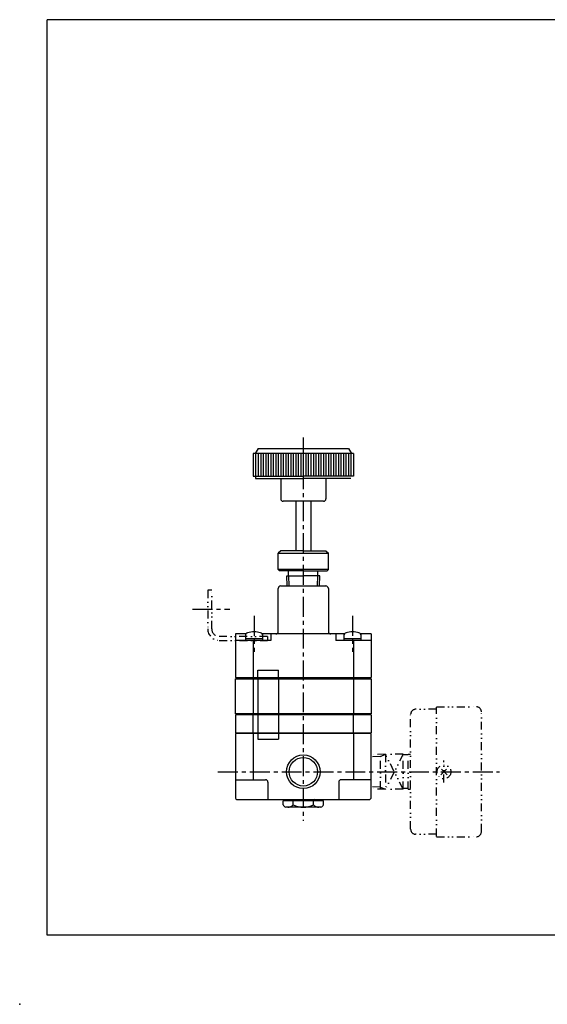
# Model space of a CAD drawing. Header units: millimetres. Extents: x -297 to 286, y -210 to 183.
# Tile 1 of 3: x -297 to -87, y -210 to 183. Entities that reach past the tile are written whole.
import ezdxf

# ---------------------------------------------------------------- set-up
doc = ezdxf.new("R2010")
doc.units = ezdxf.units.MM
doc.header["$LTSCALE"] = 0.25
doc.header["$PDSIZE"] = 1
doc.linetypes.add('CENTER', pattern=[50.8, 31.75, -6.35, 6.35, -6.35])
doc.linetypes.add('DIVIDE', pattern=[31.75, 12.7, -6.35, 0, -6.35, 0, -6.35])
doc.layers.add('ZUWAKU', color=7, linetype='Continuous')

# ---------------------------------------------------------------- blocks, each defined once
blk = doc.blocks.new('DC_GROUP_RR-HR-8-2-BA_1')
at = {"color": 4, "linetype": 'DIVIDE', "lineweight": 25}
for p, q in [((-129.04, -118.54), (-126.56, -116.06)), ((-126.56, -118.54), (-129.04, -116.06))]:
    blk.add_line(p, q, dxfattribs=at)
blk.add_circle((-127.8, -117.3), 2.75, dxfattribs=at)

msp = doc.modelspace()

# ---------------------------------------------------------------- linework, layer by layer
at = {"color": 4, "linetype": 'CENTER', "lineweight": 25}
for p, q in [((-183.9, 15.94), (-183.9, -136.85)), ((-228.03, -52.44), (-213.2, -52.44)), ((-203.52, -55.2), (-203.52, -69.45)), ((-164.28, -55.2), (-164.28, -69.45)), ((-217.93, -117.3), (-105.7, -117.3))]:
    msp.add_line(p, q, dxfattribs=at)
at = {"color": 4, "linetype": 'Continuous', "lineweight": 25}
for p, q in [((-163.9, 9.55), (-203.9, 9.55)), ((-203.9, 9.55), (-203.9, 0.55)), ((-201.9, 11.55), (-203.05, 9.55)), ((-202.9, 9.55), (-202.9, 0.55)), ((-201.9, 11.55), (-165.9, 11.55)), ((-201.9, 9.55), (-201.9, 0.55)), ((-200.9, 9.55), (-200.9, 0.55)), ((-199.9, 9.55), (-199.9, 0.55)), ((-198.9, 9.55), (-198.9, 0.55)), ((-197.9, 9.55), (-197.9, 0.55)), ((-196.9, 9.55), (-196.9, 0.55)), ((-195.9, 9.55), (-195.9, 0.55)), ((-194.9, 9.55), (-194.9, 0.55)), ((-193.9, 9.55), (-193.9, 0.55)), ((-192.9, 9.55), (-192.9, 0.55)), ((-191.9, 9.55), (-191.9, 0.55)), ((-190.9, 9.55), (-190.9, 0.55)), ((-189.9, 9.55), (-189.9, 0.55)), ((-188.9, 9.55), (-188.9, 0.55)), ((-187.9, 9.55), (-187.9, 0.55)), ((-186.9, 9.55), (-186.9, 0.55)), ((-185.9, 9.55), (-185.9, 0.55)), ((-184.9, 9.55), (-184.9, 0.55)), ((-183.9, 9.55), (-183.9, 0.55)), ((-182.9, 9.55), (-182.9, 0.55)), ((-181.9, 9.55), (-181.9, 0.55)), ((-180.9, 9.55), (-180.9, 0.55)), ((-179.9, 9.55), (-179.9, 0.55)), ((-178.9, 9.55), (-178.9, 0.55)), ((-177.9, 9.55), (-177.9, 0.55)), ((-176.9, 9.55), (-176.9, 0.55)), ((-175.9, 9.55), (-175.9, 0.55)), ((-174.9, 9.55), (-174.9, 0.55)), ((-173.9, 9.55), (-173.9, 0.55)), ((-172.9, 9.55), (-172.9, 0.55)), ((-171.9, 9.55), (-171.9, 0.55)), ((-170.9, 9.55), (-170.9, 0.55)), ((-169.9, 9.55), (-169.9, 0.55)), ((-168.9, 9.55), (-168.9, 0.55)), ((-167.9, 9.55), (-167.9, 0.55)), ((-166.9, 9.55), (-166.9, 0.55)), ((-165.9, 11.55), (-164.75, 9.55)), ((-165.9, 9.55), (-165.9, 0.55)), ((-164.9, 9.55), (-164.9, 0.55)), ((-163.9, 9.55), (-163.9, 0.55)), ((-203.9, 0.55), (-183.9, 0.55)), ((-202.9, 0.55), (-202.9, -0.45)), ((-163.9, 0.55), (-183.9, 0.55)), ((-202.9, -0.45), (-183.9, -0.45)), ((-192.9, -0.45), (-192.9, -8.45)), ((-164.9, -0.45), (-183.9, -0.45)), ((-174.9, -0.45), (-174.9, -8.45)), ((-175.9, -9.45), (-191.9, -9.45)), ((-186.9, -9.45), (-186.9, -29.21)), ((-180.9, -9.45), (-180.9, -29.21)), ((-192.9, -29.21), (-193.9, -30.21)), ((-193.9, -36.71), (-193.9, -30.21)), ((-193.9, -30.21), (-173.9, -30.21)), ((-183.9, -29.21), (-192.9, -29.21)), ((-183.9, -29.21), (-174.9, -29.21)), ((-174.9, -29.21), (-173.9, -30.21)), ((-173.9, -36.71), (-173.9, -30.21)), ((-193.4, -37.21), (-193.9, -36.71)), ((-173.9, -36.71), (-193.9, -36.71)), ((-183.9, -37.21), (-193.4, -37.21)), ((-190.5, -39.21), (-183.9, -39.21)), ((-190.37, -43.16), (-190.5, -39.21)), ((-189.75, -39.21), (-189.75, -37.21)), ((-189.75, -39.21), (-189.62, -43.24)), ((-183.9, -37.21), (-174.4, -37.21)), ((-177.3, -39.21), (-183.9, -39.21)), ((-178.18, -43.24), (-178.05, -39.21)), ((-178.05, -39.21), (-178.05, -37.21)), ((-177.43, -43.24), (-177.3, -39.21)), ((-174.4, -37.21), (-173.9, -36.71)), ((-193.9, -61.34), (-193.9, -44.24)), ((-192.9, -43.24), (-174.9, -43.24)), ((-173.9, -44.24), (-173.9, -61.34)), ((-206.73, -62.34), (-210.9, -62.34)), ((-210.9, -62.34), (-210.9, -79.74)), ((-167.49, -62.34), (-200.31, -62.34)), ((-196.9, -62.34), (-196.9, -64.94)), ((-170.9, -62.34), (-170.9, -64.94)), ((-156.9, -62.34), (-161.07, -62.34)), ((-156.9, -62.34), (-156.9, -79.74)), ((-196.9, -64.94), (-210.9, -64.94)), ((-207.02, -63.16), (-207.02, -64.14)), ((-207.02, -64.14), (-200.02, -64.14)), ((-206.82, -64.94), (-206.82, -64.14)), ((-203.9, -64.94), (-203.9, -79.74)), ((-203.63, -64.14), (-203.41, -64.94)), ((-200.22, -64.14), (-200.22, -64.94)), ((-200.02, -64.14), (-200.02, -63.16)), ((-156.9, -64.94), (-170.9, -64.94)), ((-167.78, -63.16), (-167.78, -64.14)), ((-167.78, -64.14), (-160.78, -64.14)), ((-167.58, -64.94), (-167.58, -64.14)), ((-164.39, -64.14), (-164.17, -64.94)), ((-163.9, -64.94), (-163.9, -79.74)), ((-160.98, -64.14), (-160.98, -64.94)), ((-160.78, -64.14), (-160.78, -63.16)), ((-202.06, -79.74), (-202.06, -76.74)), ((-202.06, -76.74), (-193.74, -76.74)), ((-193.74, -79.74), (-193.74, -76.74)), ((-210.9, -79.74), (-156.9, -79.74)), ((-210.9, -94.24), (-210.9, -80.24)), ((-210.9, -80.24), (-156.9, -80.24)), ((-203.9, -80.24), (-203.9, -94.24)), ((-202.06, -80.24), (-202.06, -94.24)), ((-193.74, -80.24), (-193.74, -94.24)), ((-163.9, -80.24), (-163.9, -94.24)), ((-156.9, -80.24), (-156.9, -94.24)), ((-156.9, -94.24), (-210.9, -94.24)), ((-210.9, -94.62), (-210.9, -101.72)), ((-156.9, -94.62), (-210.9, -94.62)), ((-210.4, -94.24), (-210.4, -94.62)), ((-203.9, -101.72), (-203.9, -94.62)), ((-202.06, -94.62), (-202.06, -101.72)), ((-193.74, -94.62), (-193.74, -101.72)), ((-163.9, -101.72), (-163.9, -94.62)), ((-157.4, -94.24), (-157.4, -94.62)), ((-156.9, -94.62), (-156.9, -101.72)), ((-210.9, -101.72), (-156.9, -101.72)), ((-210.4, -101.72), (-210.4, -102.1)), ((-157.4, -101.72), (-157.4, -102.1)), ((-210.9, -102.1), (-210.9, -127.8)), ((-156.9, -102.1), (-210.9, -102.1)), ((-203.9, -102.1), (-203.9, -120.5)), ((-202.06, -102.1), (-202.06, -104.33)), ((-202.06, -104.33), (-193.74, -104.33)), ((-193.74, -102.1), (-193.74, -104.33)), ((-163.9, -102.1), (-163.9, -120.5)), ((-156.9, -127.8), (-156.9, -102.1)), ((-210.9, -120.5), (-199.02, -120.5)), ((-198.02, -121.5), (-198.02, -128.3)), ((-169.78, -121.5), (-169.78, -128.3)), ((-156.9, -120.5), (-168.78, -120.5)), ((-210.4, -128.3), (-157.4, -128.3)), ((-175.82, -128.95), (-191.98, -128.95)), ((-191.98, -130.45), (-191.98, -128.95)), ((-188.8, -128.95), (-188.15, -128.3)), ((-187.94, -130.45), (-187.94, -128.95)), ((-179.86, -130.45), (-179.86, -128.95)), ((-179, -128.95), (-179.65, -128.3)), ((-175.82, -130.45), (-175.82, -128.95)), ((-176.9, -131.45), (-190.9, -131.45))]:
    msp.add_line(p, q, dxfattribs=at)
at = {"color": 4, "linetype": 'DIVIDE', "lineweight": 25}
for p, q in [((-222.02, -44.94), (-222.02, -60.34)), ((-220.42, -44.94), (-222.02, -44.94)), ((-220.42, -60.34), (-220.42, -44.94)), ((-198.14, -63.34), (-217.42, -63.34)), ((-217.42, -64.94), (-198.14, -64.94)), ((-198.14, -63.34), (-198.14, -64.94)), ((-130.8, -92.4), (-139.1, -92.4)), ((-130.8, -91.4), (-115, -91.4)), ((-130.8, -143.05), (-130.8, -91.55)), ((-112.9, -141.2), (-112.9, -93.4)), ((-141.1, -140.2), (-141.1, -94.4)), ((-151.1, -110.3), (-156.9, -110.48)), ((-153.16, -111.22), (-156.9, -111.33)), ((-153.16, -111.22), (-151.1, -110.3)), ((-153.16, -124.24), (-153.16, -110.36)), ((-151.1, -110.3), (-151.1, -124.3)), ((-144.1, -110.3), (-151.1, -110.3)), ((-144.1, -124.3), (-151.1, -110.3)), ((-144.1, -110.3), (-151.1, -124.3)), ((-142.1, -110.6), (-144.25, -110.6)), ((-144.1, -124.3), (-144.1, -110.3)), ((-142.1, -124.3), (-142.1, -110.3)), ((-142.1, -110.3), (-141.1, -110.3)), ((-127.8, -121.58), (-127.8, -112.85)), ((-153.16, -123.38), (-156.9, -123.27)), ((-151.1, -124.3), (-156.9, -124.12)), ((-153.16, -123.38), (-151.1, -124.3)), ((-144.1, -124.3), (-151.1, -124.3)), ((-142.1, -124), (-144.25, -124)), ((-142.1, -124.3), (-141.1, -124.3)), ((-130.8, -142.2), (-139.1, -142.2)), ((-130.8, -143.2), (-115, -143.2))]:
    msp.add_line(p, q, dxfattribs=at)
at = {"color": 4, "linetype": 'Continuous', "lineweight": 25}
for radius in [6.72, 5.69]:
    msp.add_circle((-183.9, -117.3), radius, dxfattribs=at)
for centre, radius, start, end in [((-191.9, -8.45), 1, 180, 270), ((-175.9, -8.45), 1, 270, 360), ((-192.9, -44.24), 1, 90, 180), ((-174.9, -44.24), 1, 360, 90), ((-205.72, -63.16), 1.3, 106.6015, 180), ((-203.52, -70.54), 9, 73.3985, 106.6015), ((-201.32, -63.16), 1.3, 0, 73.3985), ((-194.9, -61.34), 1, 270, 360), ((-172.9, -61.34), 1, 180, 270), ((-166.48, -63.16), 1.3, 106.6015, 180), ((-164.28, -70.54), 9, 73.3985, 106.6015), ((-162.08, -63.16), 1.3, 0, 73.3985), ((-199.02, -121.5), 1, 0, 90), ((-168.78, -121.5), 1, 90, 180), ((-210.4, -127.8), 0.5, 180, 270), ((-157.4, -127.8), 0.5, 270, 0), ((-189.82, -129.19), 2.5, 210.1623, 244.3963), ((-190.12, -128.59), 2.87, 270, 319.4754), ((-183.9, -122.78), 8.67, 242.2042, 297.7958), ((-177.68, -128.59), 2.87, 220.5246, 270), ((-177.98, -129.19), 2.5, 295.6037, 329.8377)]:
    msp.add_arc(centre, radius, start, end, dxfattribs=at)
at = {"color": 4, "linetype": 'DIVIDE', "lineweight": 25}
for centre, radius, start, end in [((-217.42, -60.34), 4.6, 180, 270), ((-217.42, -60.34), 3, 180, 270), ((-139.1, -94.4), 2, 90, 180), ((-114.9, -93.4), 2, 0, 90), ((-139.1, -140.2), 2, 180, 270), ((-114.9, -141.2), 2, 270, 0)]:
    msp.add_arc(centre, radius, start, end, dxfattribs=at)
at = {"color": 5, "linetype": 'Continuous'}
msp.add_point((-297, -210), dxfattribs=at)
at = {"layer": 'ZUWAKU', "color": 5, "linetype": 'Continuous', "lineweight": 25}
for p, q in [((280, 182.5), (-286, 182.5)), ((-286, -182.5), (-286, 182.5)), ((286, -182.5), (-286, -182.5))]:
    msp.add_line(p, q, dxfattribs=at)

# ---------------------------------------------------------------- block references
at = {"linetype": 'Continuous'}
msp.add_blockref('DC_GROUP_RR-HR-8-2-BA_1', (0, 0), dxfattribs=at)

doc.saveas('drawing.dxf')
